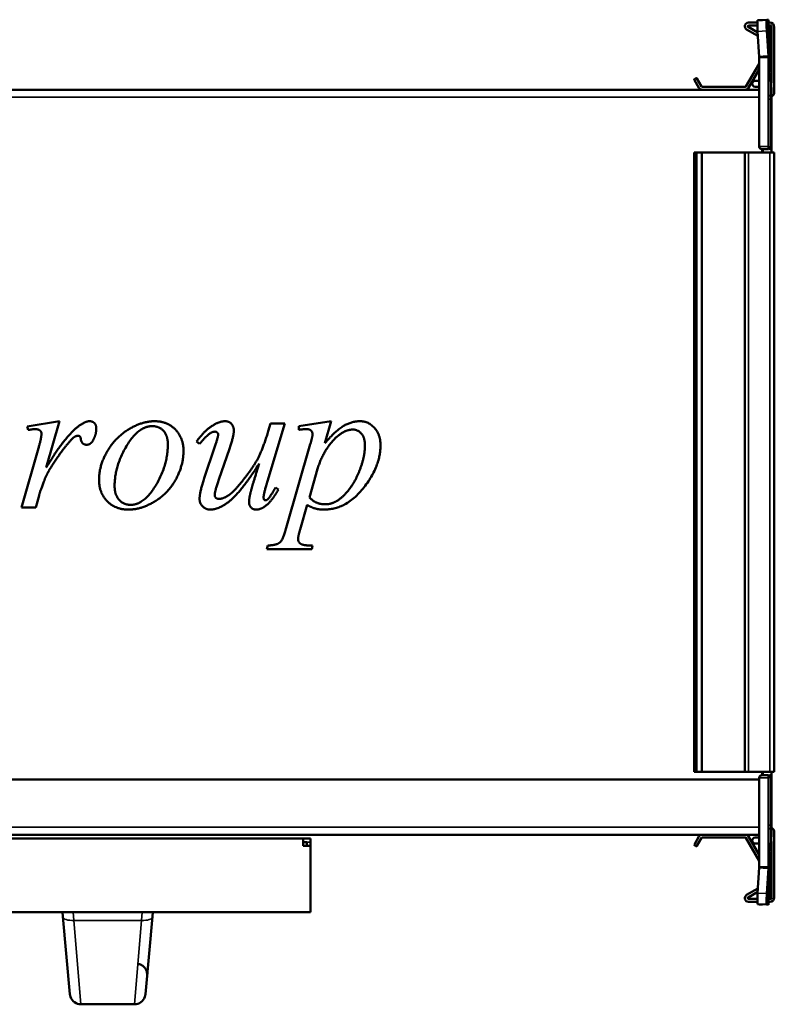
# Model space of a CAD drawing. Header units: millimetres. Extents: x 169 to 671, y 164 to 430.
# Tile 2 of 2: x 466 to 671, y 164 to 430. Entities that reach past the tile are written whole.
import ezdxf

# ---------------------------------------------------------------- set-up
doc = ezdxf.new("R2010")
doc.units = ezdxf.units.MM
doc.header["$LTSCALE"] = 2
doc.layers.add('Widoczne (ISO)', color=7, linetype='Continuous', lineweight=50)
doc.layers.add('Widoczne wąskie (ISO)', color=7, linetype='Continuous', lineweight=35)

msp = doc.modelspace()

# ---------------------------------------------------------------- linework, layer by layer
at = {"layer": 'Widoczne (ISO)'}
for p, q in [((668.76, 430.48), (666.27, 430.33)), ((666.7, 430.41), (667.58, 430.41)), ((668.76, 430.48), (669.19, 430.5)), ((669.2, 430.41), (669.2, 420.34)), ((666.35, 426.08), (663.3, 427.85)), ((663.7, 428.54), (666.29, 427.04)), ((663.8, 429.71), (666.2, 429.71)), ((666.2, 428.91), (663.8, 428.91)), ((666.27, 427.33), (666.7, 420.42)), ((669.19, 420.57), (668.76, 427.48)), ((669.2, 429.71), (669.6, 429.71)), ((669.7, 428.91), (669.2, 428.91)), ((670, 428.91), (669.7, 428.91)), ((670, 428.91), (670, 416.91)), ((670.8, 428.51), (670.8, 410.71)), ((666.7, 420.42), (667.8, 420.49)), ((667.8, 420.34), (666.7, 420.34)), ((666.7, 420.34), (666.7, 396.12)), ((667.8, 420.49), (669.19, 420.57)), ((669.2, 420.34), (667.8, 420.34)), ((669.2, 396.11), (669.2, 420.34)), ((663.12, 412.41), (666.67, 418.57)), ((666.7, 417.02), (663.81, 412.01)), ((670, 416.91), (670, 416.41)), ((650.36, 412.01), (649.13, 414.14)), ((649.2, 414.41), (649.55, 414.61)), ((649.82, 414.54), (651.05, 412.41)), ((665.6, 413.91), (666.7, 413.91)), ((669.28, 416.18), (669.2, 416.4)), ((670, 416.41), (669.7, 416.41)), ((670, 416.41), (670, 413.35)), ((173.3, 411.51), (666.7, 411.51)), ((651.22, 412.31), (662.94, 412.31)), ((666.7, 412.31), (665.6, 412.31)), ((669.29, 412.31), (669.29, 412.31)), ((669.93, 411.51), (670, 411.51)), ((670, 413.35), (669.94, 413.33)), ((669.94, 413.3), (669.94, 413.3)), ((670, 411.51), (670, 412.11)), ((670, 409.51), (670, 411.51)), ((669.94, 408.91), (669.94, 396.11)), ((670, 409.51), (670, 395.91)), ((667.4, 395.42), (667.5, 395.42)), ((667.5, 395.41), (667.5, 395.42)), ((667.5, 395.41), (669.2, 395.41)), ((667.5, 395.41), (667.5, 394.51)), ((669.2, 396.11), (669.2, 395.41)), ((669.7, 395.91), (669.2, 395.91)), ((670, 395.91), (669.7, 395.91)), ((670, 395.41), (669.7, 395.41)), ((670, 395.91), (670, 395.41)), ((670, 394.51), (670, 395.41)), ((649.1, 394.51), (649.2, 394.51)), ((649.1, 226.51), (649.1, 394.51)), ((649.55, 394.51), (649.2, 394.51)), ((649.55, 394.51), (649.82, 394.51)), ((651.05, 394.51), (649.82, 394.51)), ((651.22, 394.51), (651.05, 394.51)), ((662.8, 394.51), (651.22, 394.51)), ((662.8, 394.51), (663.8, 394.51)), ((662.8, 226.51), (662.8, 394.51)), ((669.6, 394.51), (663.8, 394.51)), ((669.6, 394.51), (670.8, 394.51)), ((670.8, 226.51), (670.8, 394.51)), ((468.11, 320.19), (476.95, 321.62)), ((476.95, 321.62), (473.34, 309.07)), ((538.05, 321.02), (533.34, 305.41)), ((533.54, 318.88), (534.14, 321.02)), ((534.14, 321.02), (538.05, 321.02)), ((541.83, 320.3), (550.64, 321.62)), ((550.64, 321.62), (548.92, 315.67)), ((468.45, 319.25), (468.11, 320.19)), ((541.83, 319.3), (541.83, 320.3)), ((514.89, 315.53), (514.09, 316.1)), ((538.43, 292.74), (544.94, 315.36)), ((466.6, 298.26), (471.2, 314.3)), ((516.29, 306.49), (518.98, 314.47)), ((523.01, 314.1), (520.18, 305.86)), ((546.92, 308.7), (544.72, 300.97)), ((535.54, 303.69), (536.31, 303.09)), ((471.37, 301.52), (470.54, 298.26)), ((470.54, 298.26), (466.6, 298.26)), ((544.12, 298.92), (542.2, 292.25)), ((533.16, 286.96), (533.42, 287.91)), ((545.32, 286.96), (533.16, 286.96)), ((545.57, 287.91), (545.32, 286.96)), ((173.3, 224.51), (666.7, 224.51)), ((649.2, 226.51), (649.1, 226.51)), ((649.2, 226.51), (649.55, 226.51)), ((649.82, 226.51), (649.55, 226.51)), ((649.82, 226.51), (651.05, 226.51)), ((651.05, 226.51), (651.22, 226.51)), ((651.22, 226.51), (662.8, 226.51)), ((663.8, 226.51), (662.8, 226.51)), ((663.8, 226.51), (669.6, 226.51)), ((666.7, 224.9), (666.7, 200.69)), ((667.5, 225.6), (667.4, 225.6)), ((667.5, 226.51), (667.5, 225.61)), ((667.5, 225.6), (667.5, 225.61)), ((669.2, 225.61), (667.5, 225.61)), ((669.2, 225.61), (669.2, 224.91)), ((669.2, 225.11), (669.7, 225.11)), ((669.2, 200.69), (669.2, 224.91)), ((670.8, 226.51), (669.6, 226.51)), ((670, 225.61), (669.7, 225.61)), ((670, 225.11), (669.7, 225.11)), ((669.94, 224.91), (669.94, 212.11)), ((670, 225.61), (670, 226.51)), ((670, 225.61), (670, 225.11)), ((670, 225.11), (670, 222.51)), ((670, 222.51), (670, 211.51)), ((670, 209.51), (670, 211.51)), ((666.7, 209.51), (173.3, 209.51)), ((247, 208.51), (543, 208.51)), ((543, 208.51), (543, 206.51)), ((543, 208.51), (545, 208.51)), ((545, 206.51), (545, 208.51)), ((649.13, 206.88), (650.36, 209.01)), ((651.05, 208.61), (649.82, 206.48)), ((662.94, 208.71), (651.22, 208.71)), ((666.67, 202.45), (663.12, 208.61)), ((663.81, 209.01), (666.7, 204.01)), ((665.6, 208.71), (666.7, 208.71)), ((670, 209.51), (669.93, 209.51)), ((670, 208.91), (670, 209.51)), ((670.8, 210.31), (670.8, 192.51)), ((543, 207.51), (544, 207.51)), ((543, 206.51), (545, 206.51)), ((544, 206.51), (544, 207.51)), ((545, 188.51), (545, 206.51)), ((649.55, 206.41), (649.2, 206.61)), ((666.7, 207.11), (665.6, 207.11)), ((669.94, 207.72), (669.94, 207.72)), ((669.94, 207.69), (670, 207.67)), ((670, 207.67), (670, 204.61)), ((669.28, 204.84), (669.2, 204.62)), ((670, 204.61), (669.7, 204.61)), ((670, 204.61), (670, 204.11)), ((670, 204.11), (670, 192.11)), ((666.7, 200.6), (666.27, 193.69)), ((666.7, 200.69), (667.8, 200.69)), ((667.8, 200.54), (666.7, 200.6)), ((667.8, 200.69), (669.2, 200.69)), ((669.19, 200.45), (667.8, 200.54)), ((668.76, 193.54), (669.19, 200.45)), ((669.2, 200.69), (669.2, 190.61)), ((663.3, 193.18), (666.35, 194.94)), ((666.29, 193.98), (663.7, 192.48)), ((663.8, 192.11), (666.2, 192.11)), ((666.2, 191.31), (663.8, 191.31)), ((668.76, 190.54), (666.27, 190.69)), ((667.58, 190.61), (666.7, 190.61)), ((669.19, 190.52), (668.76, 190.54)), ((669.2, 192.11), (669.7, 192.11)), ((669.6, 191.31), (669.2, 191.31)), ((670, 192.11), (669.7, 192.11)), ((545, 188.51), (234, 188.51)), ((477.73, 188.51), (477.84, 187.3)), ((479.75, 166.24), (477.84, 187.3)), ((502.16, 187.3), (500.25, 166.24)), ((502.16, 187.3), (502.27, 188.51)), ((482.74, 163.51), (497.26, 163.51))]:
    msp.add_line(p, q, dxfattribs=at)
for centre, radius, start, end in [((663.8, 428.71), 1, 90, 240), ((663.8, 428.71), 0.2, 90, 240), ((669.6, 428.51), 1.2, 0, 90), ((666.5, 418.67), 0.2, 330, 0), ((669.7, 416.91), 0.5, 180, 270), ((649.3, 414.24), 0.2, 120, 210), ((649.65, 414.44), 0.2, 30, 120), ((665.6, 413.11), 0.8, 90, 270), ((658, 412.07), 12, 5.8625, 20), ((651.22, 412.51), 1, 210, 270), ((651.22, 412.51), 0.2, 210, 270), ((662.94, 412.51), 0.2, 270, 330), ((662.94, 412.51), 1, 270, 330), ((669.8, 412.11), 0.2, 0, 51.1445), ((669.8, 410.71), 1, 281.537, 0), ((667.4, 396.12), 0.7, 180, 180.8185), ((669.7, 395.91), 0.5, 180, 270), ((667.4, 224.9), 0.7, 179.1815, 180), ((669.7, 225.11), 0.5, 90, 180), ((668, 222.51), 2, 0, 13.8361), ((669.8, 210.31), 1, 0, 78.463), ((651.22, 208.51), 1, 90, 150), ((651.22, 208.51), 0.2, 90, 150), ((662.94, 208.51), 1, 30, 90), ((662.94, 208.51), 0.2, 30, 90), ((665.6, 207.91), 0.8, 90, 270), ((669.8, 208.91), 0.2, 308.8292, 0), ((649.3, 206.78), 0.2, 150, 240), ((649.65, 206.58), 0.2, 240, 330), ((658, 208.95), 12, 340, 354.1375), ((669.7, 204.11), 0.5, 90, 180), ((666.5, 202.35), 0.2, 0, 30), ((663.8, 192.31), 1, 120, 270), ((663.8, 192.31), 0.2, 120, 270), ((669.6, 192.51), 1.2, 270, 0), ((482.74, 166.51), 3, 185.1944, 199.4712), ((497.26, 166.51), 3, 340.5288, 354.8056), ((482.74, 166.51), 3, 199.4712, 270), ((497.26, 166.51), 3, 270, 340.5288)]:
    msp.add_arc(centre, radius, start, end, dxfattribs=at)
for centre, major_axis, start_param, end_param in [((666.46, 427.34), (-0.19, 2.99), 0, 1.56889), ((668.95, 427.49), (-0.19, 2.99), 6.281279, 7.852075), ((666.46, 193.69), (-0.19, -2.99), 4.714295, 6.283185), ((668.95, 193.53), (-0.19, -2.99), 4.714295, 6.285092)]:
    msp.add_ellipse(centre, major_axis=major_axis, ratio=0.061628, start_param=start_param, end_param=end_param, dxfattribs=at)
for points, knots in [([(666.7, 430.36), (666.7, 430.36), (666.7, 430.36), (666.7, 430.36), (666.7, 430.37), (666.7, 430.37), (666.7, 430.37), (666.7, 430.38), (666.7, 430.38), (666.7, 430.38), (666.7, 430.39), (666.7, 430.39), (666.7, 430.39), (666.7, 430.39), (666.7, 430.4), (666.7, 430.4), (666.7, 430.4), (666.7, 430.41), (666.7, 430.41)], [0.002049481, 0.002049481, 0.002049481, 0.002049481, 0.00300249, 0.00300249, 0.00300249, 0.004503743, 0.004503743, 0.004503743, 0.006004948, 0.006004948, 0.006004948, 0.007506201, 0.007506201, 0.007506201, 0.009007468, 0.009007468, 0.009007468, 0.010508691, 0.010508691, 0.010508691, 0.010508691]), ([(669.2, 430.41), (669.2, 430.43), (669.2, 430.44), (669.2, 430.47), (669.19, 430.48), (669.19, 430.5)], [0, 0, 0, 0, 0.01249515, 0.01249515, 0.0249903, 0.0249903, 0.0249903, 0.0249903]), ([(666.7, 420.34), (666.7, 420.34), (666.7, 420.34), (666.7, 420.35), (666.7, 420.35), (666.7, 420.36), (666.7, 420.36), (666.7, 420.36), (666.7, 420.37), (666.7, 420.37), (666.7, 420.38), (666.7, 420.38), (666.7, 420.38), (666.7, 420.39), (666.7, 420.39), (666.7, 420.39), (666.7, 420.4), (666.7, 420.4), (666.7, 420.41), (666.7, 420.41), (666.7, 420.41), (666.7, 420.42)], [0, 0, 0, 0, 0.00150122, 0.00150122, 0.00150122, 0.00300249, 0.00300249, 0.00300249, 0.00450374, 0.00450374, 0.00450374, 0.00600495, 0.00600495, 0.00600495, 0.0075062, 0.0075062, 0.0075062, 0.00900747, 0.00900747, 0.00900747, 0.01050869, 0.01050869, 0.01050869, 0.01050869]), ([(669.19, 420.57), (669.19, 420.53), (669.2, 420.49), (669.2, 420.42), (669.2, 420.38), (669.2, 420.34)], [0, 0, 0, 0, 0.01249515, 0.01249515, 0.0249903, 0.0249903, 0.0249903, 0.0249903]), ([(669.94, 409.57), (669.93, 410.03), (669.93, 410.48), (669.93, 411.38), (669.93, 411.8), (669.93, 412.51), (669.93, 412.79), (669.93, 413.17), (669.93, 413.28), (669.94, 413.3)], [0.0000002, 0.0000002, 0.0000002, 0.0000002, 0.138614, 0.138614, 0.2902546, 0.2902546, 0.4411619, 0.4411619, 0.5810662, 0.5810662, 0.5810662, 0.5810662]), ([(669.94, 413.3), (669.94, 413.3), (669.94, 413.3), (669.94, 413.3), (669.94, 413.3), (669.94, 413.3)], [-0.01558465, -0.01558465, -0.01558465, -0.01558465, -0.00779233, -0.00779233, 0, 0, 0, 0]), ([(669.94, 409.41), (669.94, 409.44), (669.94, 409.46), (669.94, 409.51), (669.94, 409.54), (669.94, 409.57)], [0.00000127, 0.00000127, 0.00000127, 0.00000127, 0.0077936, 0.0077936, 0.01558592, 0.01558592, 0.01558592, 0.01558592]), ([(669.94, 409.41), (669.94, 409.33), (669.94, 409.24), (669.94, 409.08), (669.94, 408.99), (669.94, 408.91)], [0.00000127, 0.00000127, 0.00000127, 0.00000127, 0.02497637, 0.02497637, 0.04995171, 0.04995171, 0.04995171, 0.04995171]), ([(666.7, 396.11), (666.7, 396.09), (666.7, 396.06), (666.71, 395.99), (666.72, 395.95), (666.76, 395.82), (666.8, 395.75), (666.92, 395.59), (667.02, 395.53), (667.15, 395.46), (667.2, 395.45), (667.27, 395.43), (667.29, 395.43), (667.33, 395.42), (667.34, 395.42), (667.37, 395.42), (667.38, 395.42), (667.4, 395.42)], [0.902894, 0.902894, 0.902894, 0.902894, 0.9101665, 0.9101665, 0.9233252, 0.9233252, 0.9496425, 0.9496425, 0.9912814, 0.9912814, 1.0121009, 1.0121009, 1.0225106, 1.0225106, 1.0277154, 1.0277154, 1.0329203, 1.0329203, 1.0329203, 1.0329203]), ([(667.4, 225.6), (667.38, 225.6), (667.37, 225.6), (667.34, 225.6), (667.33, 225.6), (667.29, 225.59), (667.27, 225.59), (667.2, 225.57), (667.15, 225.56), (667.02, 225.49), (666.92, 225.43), (666.8, 225.27), (666.76, 225.2), (666.72, 225.07), (666.71, 225.03), (666.7, 224.96), (666.7, 224.94), (666.7, 224.91)], [0.5164602, 0.5164602, 0.5164602, 0.5164602, 0.521665, 0.521665, 0.5268699, 0.5268699, 0.5372796, 0.5372796, 0.558099, 0.558099, 0.5997379, 0.5997379, 0.6260553, 0.6260553, 0.6392139, 0.6392139, 0.6464865, 0.6464865, 0.6464865, 0.6464865]), ([(669.94, 207.73), (669.93, 207.75), (669.93, 207.85), (669.93, 208.22), (669.93, 208.51), (669.93, 209.22), (669.93, 209.64), (669.93, 210.53), (669.93, 210.99), (669.94, 211.46)], [0.0000002, 0.0000002, 0.0000002, 0.0000002, 0.138614, 0.138614, 0.2902546, 0.2902546, 0.4411619, 0.4411619, 0.5810662, 0.5810662, 0.5810662, 0.5810662]), ([(669.94, 212.11), (669.94, 212.03), (669.94, 211.94), (669.94, 211.78), (669.94, 211.69), (669.94, 211.61)], [0, 0, 0, 0, 0.02497584, 0.02497584, 0.04995141, 0.04995141, 0.04995141, 0.04995141]), ([(669.94, 211.61), (669.94, 211.59), (669.94, 211.56), (669.94, 211.51), (669.94, 211.48), (669.94, 211.46)], [-0.01558465, -0.01558465, -0.01558465, -0.01558465, -0.00779233, -0.00779233, 0, 0, 0, 0]), ([(669.94, 207.72), (669.94, 207.72), (669.94, 207.72), (669.94, 207.72), (669.94, 207.73), (669.94, 207.73)], [0.00000127, 0.00000127, 0.00000127, 0.00000127, 0.0077936, 0.0077936, 0.01558592, 0.01558592, 0.01558592, 0.01558592]), ([(666.7, 200.6), (666.7, 200.61), (666.7, 200.61), (666.7, 200.62), (666.7, 200.62), (666.7, 200.62), (666.7, 200.63), (666.7, 200.63), (666.7, 200.64), (666.7, 200.64), (666.7, 200.64), (666.7, 200.65), (666.7, 200.65), (666.7, 200.65), (666.7, 200.66), (666.7, 200.66), (666.7, 200.67), (666.7, 200.67), (666.7, 200.67), (666.7, 200.68), (666.7, 200.68), (666.7, 200.69)], [0, 0, 0, 0, 0.00150122, 0.00150122, 0.00150122, 0.00300249, 0.00300249, 0.00300249, 0.00450374, 0.00450374, 0.00450374, 0.00600495, 0.00600495, 0.00600495, 0.0075062, 0.0075062, 0.0075062, 0.00900747, 0.00900747, 0.00900747, 0.01050869, 0.01050869, 0.01050869, 0.01050869]), ([(669.2, 200.69), (669.2, 200.65), (669.2, 200.61), (669.2, 200.53), (669.19, 200.49), (669.19, 200.45)], [0, 0, 0, 0, 0.01249515, 0.01249515, 0.0249903, 0.0249903, 0.0249903, 0.0249903]), ([(666.7, 190.61), (666.7, 190.61), (666.7, 190.62), (666.7, 190.62), (666.7, 190.62), (666.7, 190.63), (666.7, 190.63), (666.7, 190.63), (666.7, 190.64), (666.7, 190.64), (666.7, 190.64), (666.7, 190.65), (666.7, 190.65), (666.7, 190.65), (666.7, 190.66), (666.7, 190.66), (666.7, 190.66), (666.7, 190.66), (666.7, 190.67)], [0, 0, 0, 0, 0.001501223, 0.001501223, 0.001501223, 0.00300249, 0.00300249, 0.00300249, 0.004503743, 0.004503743, 0.004503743, 0.006004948, 0.006004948, 0.006004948, 0.007506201, 0.007506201, 0.007506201, 0.00845921, 0.00845921, 0.00845921, 0.00845921]), ([(669.19, 190.52), (669.19, 190.54), (669.2, 190.55), (669.2, 190.58), (669.2, 190.6), (669.2, 190.61)], [0, 0, 0, 0, 0.01249515, 0.01249515, 0.0249903, 0.0249903, 0.0249903, 0.0249903]), ([(500.8, 172.37), (500.77, 172), (500.75, 171.72), (500.72, 171.43), (500.71, 171.36), (500.71, 171.29), (500.71, 171.27), (500.7, 171.25), (500.7, 171.25), (500.7, 171.25), (500.7, 171.24), (500.7, 171.24), (500.7, 171.24), (500.7, 171.24), (500.7, 171.24), (500.7, 171.24), (500.7, 171.24), (500.7, 171.24), (500.7, 171.24), (500.7, 171.24), (500.7, 171.24), (500.7, 171.24), (500.7, 171.24), (500.7, 171.24), (500.7, 171.24), (500.7, 171.24), (500.7, 171.24), (500.7, 171.24), (500.7, 171.24), (500.7, 171.25), (500.7, 171.25), (500.72, 171.39), (500.72, 171.52), (500.7, 171.97), (500.63, 172.3), (500.4, 172.89), (500.23, 173.18), (499.82, 173.67), (499.58, 173.89), (499.04, 174.22), (498.74, 174.35), (498.35, 174.44), (498.27, 174.46), (498.18, 174.48)], [0, 0, 0, 0, 0.373311, 0.373311, 0.563866, 0.563866, 0.659633, 0.659633, 0.707574, 0.707574, 0.73155, 0.73155, 0.743538, 0.743538, 0.749531, 0.749531, 0.752528, 0.752528, 0.754026, 0.754026, 0.754775, 0.754775, 0.755149, 0.755149, 0.755456, 0.755456, 0.755494, 0.755494, 0.755518, 0.755518, 0.757379, 0.757379, 0.796743, 0.796743, 0.893017, 0.893017, 0.98889, 0.98889, 1.084658, 1.084658, 1.179044, 1.179044, 1.205123, 1.205123, 1.205123, 1.205123])]:
    msp.add_open_spline(points, degree=3, knots=knots, dxfattribs=at)
for points, degree in [([(669.93, 412.16), (669.93, 411.96), (669.93, 411.74), (669.93, 411.51)], 3), ([(669.94, 396.11), (669.94, 396.05), (669.94, 395.98), (669.94, 395.91)], 3), ([(481.61, 319.88), (483.72, 321.62), (485.04, 321.62)], 2), ([(485.04, 321.62), (485.9, 321.62), (486.9, 320.62), (486.9, 319.65)], 2), ([(487.64, 305.75), (487.64, 309.55), (492.02, 317.19), (499.31, 321.62), (502.71, 321.62)], 2), ([(502.71, 321.62), (506.14, 321.62), (510.55, 317.13), (510.55, 313.56)], 2), ([(514.09, 316.1), (516.21, 319.1), (518.55, 320.5)], 2), ([(518.55, 320.5), (520.35, 321.62), (521.87, 321.62)], 2), ([(521.87, 321.62), (522.9, 321.62), (524.21, 320.16), (524.21, 319.05)], 2), ([(548.92, 315.67), (551.72, 318.99), (556.13, 321.62), (558.44, 321.62)], 2), ([(558.44, 321.62), (560.73, 321.62), (563.99, 317.99), (563.99, 315.07)], 2), ([(470.34, 319.48), (469.83, 319.48), (468.45, 319.25)], 2), ([(471.66, 319.08), (471.14, 319.48), (470.34, 319.48)], 2), ([(471.2, 314.3), (472.03, 317.1), (472.03, 318.27)], 2), ([(472.03, 318.27), (472.03, 318.76), (471.66, 319.08)], 2), ([(473.34, 309.07), (477.92, 316.79), (481.61, 319.88)], 2), ([(486.9, 319.65), (486.9, 317.96), (486.01, 316.42)], 2), ([(502.08, 320.28), (498.28, 320.28), (491.87, 309.41), (491.87, 304.06)], 2), ([(506.31, 315.33), (506.31, 317.73), (503.97, 320.28), (502.08, 320.28)], 2), ([(519.12, 318.79), (518.47, 318.79), (517.18, 318.02), (514.89, 315.53)], 2), ([(518.98, 314.47), (519.95, 317.33), (519.95, 318.05)], 2), ([(519.95, 318.05), (519.95, 318.33), (519.44, 318.79), (519.12, 318.79)], 2), ([(520.24, 300.55), (521.13, 300.55), (523.98, 302.23), (528.73, 308.12), (531.82, 313.27), (533.54, 318.88)], 2), ([(524.21, 319.05), (524.21, 317.65), (523.01, 314.1)], 2), ([(543.92, 319.48), (543.17, 319.48), (541.83, 319.3)], 2), ([(545.55, 318.02), (545.55, 318.7), (544.74, 319.48), (543.92, 319.48)], 2), ([(544.94, 315.36), (545.55, 317.5), (545.55, 318.02)], 2), ([(556.55, 319.36), (553.72, 319.36), (548.18, 312.98), (546.92, 308.7)], 2), ([(559.76, 315.1), (559.76, 317.16), (557.84, 319.36), (556.55, 319.36)], 2), ([(479.12, 315.44), (476.98, 312.93), (474.46, 308.9)], 2), ([(481.15, 317.47), (480.46, 317.1), (479.12, 315.44)], 2), ([(481.98, 317.67), (481.52, 317.67), (481.15, 317.47)], 2), ([(482.47, 317.47), (482.27, 317.67), (481.98, 317.67)], 2), ([(482.69, 316.82), (482.64, 317.3), (482.47, 317.47)], 2), ([(484.24, 315.24), (483.64, 315.24), (482.81, 316.02), (482.69, 316.82)], 2), ([(486.01, 316.42), (485.41, 315.24), (484.24, 315.24)], 2), ([(496.25, 298.94), (499.91, 298.94), (506.31, 309.75), (506.31, 315.33)], 2), ([(563.99, 315.07), (563.99, 309.38), (554.75, 297.66), (548.63, 297.66)], 2), ([(549.06, 299.09), (550.44, 299.09), (553.24, 300.57), (555.93, 303.52), (558.07, 307.35), (559.76, 312.56), (559.76, 315.1)], 2), ([(510.55, 313.56), (510.55, 309.67), (506.43, 302.09), (499.11, 297.66), (495.65, 297.66)], 2), ([(531.1, 310.18), (526.56, 303), (520.41, 297.66), (517.84, 297.66)], 2), ([(528.67, 302), (529.1, 303.78), (531.1, 310.18)], 2), ([(474.46, 308.9), (473.37, 307.18), (472.6, 305.04)], 2), ([(472.6, 305.04), (471.51, 302.12), (471.37, 301.52)], 2), ([(495.65, 297.66), (492.1, 297.66), (487.64, 302.18), (487.64, 305.75)], 2), ([(514.92, 300.55), (514.92, 302.49), (516.29, 306.49)], 2), ([(520.18, 305.86), (519.01, 302.52), (519.01, 301.63)], 2), ([(533.34, 305.41), (532.28, 301.92), (532.28, 301)], 2), ([(491.87, 304.06), (491.87, 301.6), (494.36, 298.94), (496.25, 298.94)], 2), ([(528.33, 299.69), (528.33, 300.57), (528.67, 302)], 2), ([(536.31, 303.09), (534.54, 299.95), (532.65, 298.54)], 2), ([(532.76, 300.17), (533.11, 300.17), (533.91, 300.92), (535.54, 303.69)], 2), ([(517.84, 297.66), (516.61, 297.66), (514.92, 299.29), (514.92, 300.55)], 2), ([(519.01, 301.63), (519.01, 301.12), (519.67, 300.55), (520.24, 300.55)], 2), ([(530.25, 297.66), (529.39, 297.66), (528.33, 298.8), (528.33, 299.69)], 2), ([(532.28, 301), (532.28, 300.57), (532.53, 300.17), (532.76, 300.17)], 2), ([(544.72, 300.97), (546.32, 299.09), (549.06, 299.09)], 2), ([(532.65, 298.54), (531.42, 297.66), (530.25, 297.66)], 2), ([(548.63, 297.66), (547.35, 297.66), (545.35, 298.2), (544.12, 298.92)], 2), ([(533.42, 287.91), (535.82, 288.02), (537.51, 289.45), (538.43, 292.74)], 2), ([(542.2, 292.25), (541.63, 290.31), (541.63, 289.71)], 2), ([(541.63, 289.71), (541.63, 289.14), (542.23, 288.34), (543.57, 287.91), (545.57, 287.91)], 2), ([(669.94, 225.11), (669.94, 225.05), (669.94, 224.98), (669.94, 224.91)], 3), ([(669.93, 208.87), (669.93, 208.83), (669.93, 208.79), (669.93, 208.76)], 3)]:
    msp.add_open_spline(points, degree=degree, dxfattribs=at)
at = {"layer": 'Widoczne wąskie (ISO)'}
for p, q in [((668.76, 430.48), (668.76, 430.48)), ((669.19, 420.57), (669.19, 430.5)), ((668.76, 427.48), (666.27, 427.33)), ((669.7, 416.91), (669.7, 428.91)), ((669.2, 416.91), (669.7, 416.91)), ((669.7, 416.41), (669.7, 416.91)), ((670, 416.91), (669.7, 416.91)), ((669.37, 415.91), (669.37, 415.91)), ((666.7, 409.51), (173.3, 409.51)), ((669.28, 408.91), (669.2, 408.91)), ((669.94, 408.91), (669.28, 408.91)), ((669.28, 408.91), (669.28, 395.91)), ((670, 409.51), (669.94, 409.51)), ((669.2, 396.11), (666.7, 396.11)), ((667.8, 394.51), (667.8, 395.41)), ((669.7, 395.41), (669.7, 395.91)), ((649.2, 226.51), (649.2, 394.51)), ((649.55, 226.51), (649.55, 394.51)), ((649.82, 226.51), (649.82, 394.51)), ((651.05, 226.51), (651.05, 394.51)), ((651.22, 226.51), (651.22, 394.51)), ((663.8, 226.51), (663.8, 394.51)), ((669.6, 226.51), (669.6, 394.51)), ((666.7, 224.91), (669.2, 224.91)), ((667.8, 225.61), (667.8, 226.51)), ((669.28, 225.11), (669.28, 212.11)), ((669.7, 225.11), (669.7, 225.61)), ((173.3, 211.51), (666.7, 211.51)), ((669.28, 212.11), (669.2, 212.11)), ((669.28, 212.11), (669.94, 212.11)), ((669.94, 211.51), (670, 211.51)), ((544, 207.51), (544.73, 207.51)), ((669.7, 204.11), (669.2, 204.11)), ((669.37, 205.11), (669.37, 205.11)), ((669.7, 204.11), (669.7, 204.61)), ((669.7, 192.11), (669.7, 204.11)), ((670, 204.11), (669.7, 204.11)), ((669.19, 190.52), (669.19, 200.45)), ((668.76, 193.54), (666.27, 193.69)), ((668.76, 190.54), (668.76, 190.54)), ((480.82, 186.28), (480.62, 188.51)), ((499.38, 188.51), (499.18, 186.28)), ((480.82, 186.28), (482.74, 163.51)), ((480.82, 186.28), (499.18, 186.28)), ((497.26, 163.51), (499.18, 186.28))]:
    msp.add_line(p, q, dxfattribs=at)
for centre, major_axis, ratio, start_param, end_param in [((669.35, 411.04), (0.07, -5.14), 0.000062, 3.141592, 3.334197), ((658.01, 412.03), (11.99, 0.38), 0.984885, 0.075022, 0.317808), ((658.01, 409.41), (12, -0.07), 0.173121, 0.107203, 0.349989), ((669.35, 408.91), (0, -6.01), 0.012225, 4.519998, 4.712603), ((669.35, 212.11), (0, -6.01), 0.012226, 4.712175, 4.90478), ((658.01, 211.61), (12, 0.07), 0.173121, 5.933196, 6.175982), ((658.01, 208.99), (11.99, -0.38), 0.984885, 5.965377, 6.208164), ((669.35, 209.99), (0.07, 5.14), 0.000062, 2.948989, 3.141593), ((480.82, 187.57), (-2.99, -0.27), 0.429287, 0, 1.53179), ((499.18, 187.57), (2.99, -0.27), 0.429287, 4.751395, 6.283185)]:
    msp.add_ellipse(centre, major_axis=major_axis, ratio=ratio, start_param=start_param, end_param=end_param, dxfattribs=at)
for points, knots in [([(669.28, 416.08), (669.29, 415.87), (669.29, 415.22), (669.29, 414.19), (669.29, 414.03)], [-0.1965799, -0.1965799, -0.1965799, -0.1965799, -0.0284018, -0.0000125, -0.0000125, -0.0000125, -0.0000125]), ([(669.29, 414.03), (669.29, 413.57), (669.29, 412.36), (669.28, 410.92), (669.28, 410.06)], [-0.0000125, -0.0000125, -0.0000125, -0.0000125, 0.083717, 0.1958357, 0.1958357, 0.1958357, 0.1958357]), ([(669.28, 210.96), (669.29, 209.68), (669.29, 208.27), (669.29, 207.14), (669.29, 206.99)], [-0.1965799, -0.1965799, -0.1965799, -0.1965799, -0.0284018, -0.0000125, -0.0000125, -0.0000125, -0.0000125]), ([(669.29, 206.99), (669.29, 206.53), (669.29, 205.6), (669.28, 205.08), (669.28, 204.94)], [-0.0000125, -0.0000125, -0.0000125, -0.0000125, 0.083717, 0.1958357, 0.1958357, 0.1958357, 0.1958357])]:
    msp.add_open_spline(points, degree=3, knots=knots, dxfattribs=at)

doc.saveas('drawing.dxf')
